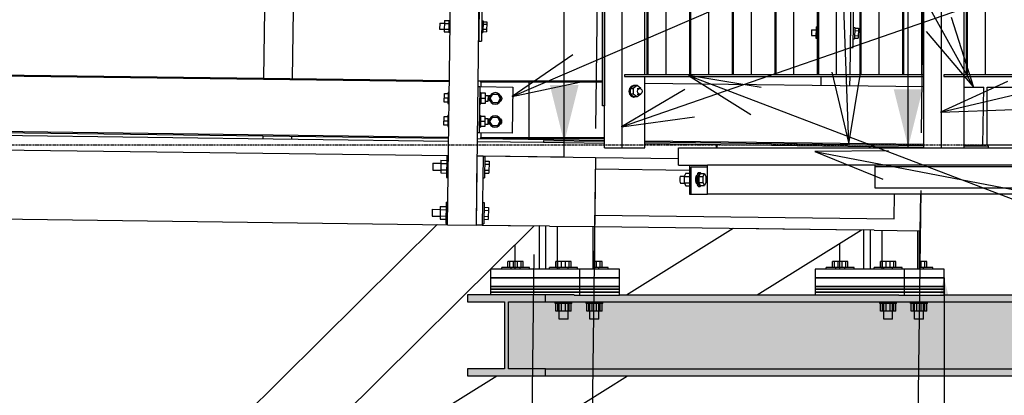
# Model space of a CAD drawing. Header units: millimetres. Extents: x -32861 to 254386, y 0 to 15445.
# Tile 24 of 67: x 127417 to 129125, y 9441 to 10092. Entities that reach past the tile are written whole.
import ezdxf

# ---------------------------------------------------------------- set-up
doc = ezdxf.new("R2010")
doc.units = ezdxf.units.MM
doc.linetypes.add('DXK_LINE_DOT3', pattern=[5.9187, 2.979, -0.9799, 0.9799, -0.9799])
doc.styles.add('Arial', font='ARIAL.TTF', dxfattribs={"height": 0.2})
doc.styles.add('Arial Narrow', font='ARIALN.TTF', dxfattribs={"height": 0.2})

# ---------------------------------------------------------------- blocks, each defined once
blk = doc.blocks.new('Part-20006 - 19489')
at = {"color": 7}
for p, q in [((128899, 9727.4), (128880.9, 9727.6)), ((128880.9, 9727.6), (128880.9, 9659.8)), ((128892.5, 9659.8), (128892.5, 9727.5)), ((128912.9, 9659.8), (128912.9, 9727.2))]:
    blk.add_line(p, q, dxfattribs=at)
blk = doc.blocks.new('Bolt-54366 - 19489')
at = {"color": 7}
for p, q in [((128798.4, 10079.5), (128798.2, 10059.9)), ((128798.4, 10079.5), (128800.5, 10079.5)), ((128863.4, 10078.9), (128865.4, 10078.8)), ((128865.4, 10078.8), (128865.2, 10058.8)), ((128865.4, 10077.5), (128871.8, 10077.4)), ((128871.8, 10077.4), (128871.6, 10060.1)), ((128790.4, 10074.1), (128790.3, 10064.8)), ((128790.3, 10064.8), (128798.3, 10064.7)), ((128790.4, 10074.8), (128790.4, 10074.1)), ((128790.4, 10074.8), (128798.4, 10074.7)), ((128798.2, 10059.9), (128800.5, 10059.8)), ((128798.3, 10064.8), (128800.5, 10064.7)), ((128798.4, 10074.6), (128800.5, 10074.6)), ((128863.2, 10058.9), (128865.2, 10058.8)), ((128865.2, 10060.2), (128871.6, 10060.1)), ((128865.3, 10064.5), (128871.7, 10064.4)), ((128865.4, 10073.2), (128871.8, 10073.1))]:
    blk.add_line(p, q, dxfattribs=at)
blk = doc.blocks.new('Part-19704 - 19489')
at = {"color": 7}
for p, q in [((128892.1, 9870), (128892.1, 9872.5)), ((128958.1, 9870), (128958.1, 9871.6))]:
    blk.add_line(p, q, dxfattribs=at)
blk = doc.blocks.new('Part-19664 - 19489')
at = {"color": 7}
for p, q in [((127303.6, 9867.7), (127304, 9892.7)), ((127304, 9892.7), (128161, 9881.8)), ((128211, 9881.1), (128325.5, 9879.7)), ((128361.2, 9854.2), (128361.5, 9879.2)), ((128625.6, 9870), (128625.7, 9875.9)), ((127303.6, 9867.7), (128160.7, 9856.8)), ((128220.7, 9856), (128361.2, 9854.2)), ((128415.7, 9853.5), (128559.6, 9851.7))]:
    blk.add_line(p, q, dxfattribs=at)
blk = doc.blocks.new('Part-20826 - 19489')
at = {"color": 7}
for p, q in [((128457.3, 9629.8), (128233.8, 9629.8)), ((128233.8, 9629.8), (128233.8, 9624.8)), ((128233.8, 9624.8), (128457.3, 9624.8)), ((128388.6, 9624.8), (128388.6, 9629.8)), ((128457.3, 9624.8), (128457.3, 9629.8))]:
    blk.add_line(p, q, dxfattribs=at)
blk = doc.blocks.new('Part-20633 - 19489')
at = {"color": 7}
for p, q in [((129020.3, 9659.8), (128796.9, 9659.8)), ((128796.9, 9659.8), (128796.9, 9644.8)), ((128951.6, 9644.8), (128951.6, 9659.8)), ((129020.3, 9644.8), (129020.3, 9659.8)), ((128796.9, 9644.8), (129020.3, 9644.8))]:
    blk.add_line(p, q, dxfattribs=at)
blk = doc.blocks.new('Part-19693 - 19489')
at = {"color": 7}
for p, q in [((127303.6, 9867.7), (127303.9, 9892.7)), ((128626.9, 9870), (128627, 9875.8)), ((128891, 9870), (128891, 9872.5))]:
    blk.add_line(p, q, dxfattribs=at)
blk = doc.blocks.new('Part-53600 - 19489')
at = {"color": 7}
for p, q in [((128470.6, 10981), (128428.1, 10981)), ((128428.1, 9943), (128428.1, 10981)), ((128431.2, 10981), (128431.2, 9943)), ((128470.6, 10975), (128470.6, 10981)), ((128431.2, 9943), (128428.1, 9943))]:
    blk.add_line(p, q, dxfattribs=at)
blk = doc.blocks.new('Part-54365 - 19489')
at = {"color": 7}
for p, q in [((128867.7, 10806.5), (128869.2, 10925)), ((128872.7, 10806.5), (128874.2, 10925)), ((128858, 10043.9), (128867.7, 10803.5)), ((128863, 10043.9), (128872.7, 10803.5)), ((128858, 10043.9), (128863, 10043.9))]:
    blk.add_line(p, q, dxfattribs=at)
blk = doc.blocks.new('Part-19843 - 19489')
at = {"color": 7}
for p, q in [((129020.3, 9629.8), (128796.9, 9629.8)), ((128796.9, 9629.8), (128796.9, 9624.8)), ((128796.9, 9624.8), (129020.3, 9624.8)), ((128951.6, 9624.8), (128951.6, 9629.8)), ((129020.3, 9624.8), (129020.3, 9629.8))]:
    blk.add_line(p, q, dxfattribs=at)
blk = doc.blocks.new('Part-19845 - 19489')
at = {"color": 7}
for p, q in [((129020.3, 9619.8), (128796.9, 9619.8)), ((128796.9, 9619.8), (128796.9, 9615)), ((128942, 9614.8), (129020.3, 9614.8)), ((128951.6, 9614.8), (128951.6, 9619.8)), ((129020.3, 9614.8), (129020.3, 9619.8))]:
    blk.add_line(p, q, dxfattribs=at)
blk = doc.blocks.new('Part-53540 - 19489')
at = {"color": 7}
for p, q in [((128580.7, 10803.5), (128578.8, 10803.5)), ((128578.8, 10803.5), (128578.8, 9996.5)), ((128580.7, 10803.5), (128580.7, 9996.5)), ((128612.2, 9996.5), (128612.2, 10803.5)), ((128580.7, 9996.5), (128578.8, 9996.5))]:
    blk.add_line(p, q, dxfattribs=at)
blk = doc.blocks.new('Part-19896 - 19489')
at = {"color": 7}
for p, q in [((129020.3, 9644.8), (128796.9, 9644.8)), ((128796.9, 9644.8), (128796.9, 9629.8)), ((128951.6, 9629.8), (128951.6, 9644.8)), ((129020.3, 9629.8), (129020.3, 9644.8)), ((128796.9, 9629.8), (129020.3, 9629.8))]:
    blk.add_line(p, q, dxfattribs=at)
blk = doc.blocks.new('Part-19898 - 19489')
at = {"color": 7}
for p, q in [((129020.3, 9624.8), (128796.9, 9624.8)), ((128796.9, 9624.8), (128796.9, 9619.8)), ((128796.9, 9619.8), (129020.3, 9619.8)), ((128951.6, 9619.8), (128951.6, 9624.8)), ((129020.3, 9619.8), (129020.3, 9624.8))]:
    blk.add_line(p, q, dxfattribs=at)
blk = doc.blocks.new('Part-53541 - 19489')
at = {"color": 7}
for p, q in [((128654.6, 10803.5), (128652.7, 10803.5)), ((128652.7, 10803.5), (128652.7, 9996.5)), ((128654.6, 10803.5), (128654.6, 9996.5)), ((128686.1, 9996.5), (128686.1, 10803.5)), ((128654.6, 9996.5), (128652.7, 9996.5))]:
    blk.add_line(p, q, dxfattribs=at)
blk = doc.blocks.new('Bolt-53071 - 19489')
at = {"color": 7}
for p, q in [((128157.7, 9855.8), (128157.2, 9818.8)), ((128157.7, 9855.8), (128160.7, 9855.8)), ((128220.7, 9855), (128223.7, 9855)), ((128223.7, 9855), (128223.2, 9818)), ((128133.5, 9842.8), (128133.4, 9831.6)), ((128133.6, 9843.6), (128133.5, 9842.8)), ((128133.6, 9843.6), (128147.6, 9843.4)), ((128147.6, 9848.4), (128147.3, 9826.5)), ((128147.5, 9842.9), (128157.5, 9842.8)), ((128147.6, 9848.4), (128157.6, 9848.3)), ((128223.5, 9841.7), (128231, 9841.6)), ((128223.6, 9846.9), (128231.1, 9846.8)), ((128231.1, 9846.8), (128230.8, 9826)), ((128133.4, 9831.6), (128147.4, 9831.4)), ((128147.3, 9826.5), (128157.3, 9826.3)), ((128147.4, 9831.9), (128157.4, 9831.8)), ((128223.3, 9826.1), (128230.8, 9826)), ((128223.4, 9831.3), (128230.9, 9831.2)), ((128157.2, 9818.8), (128160.2, 9818.8)), ((128220.2, 9818), (128223.2, 9818)), ((128156.7, 9775.8), (128156.2, 9738.8)), ((128156.7, 9775.8), (128159.7, 9775.8)), ((128219.7, 9775), (128222.7, 9775)), ((128222.7, 9775), (128222.2, 9738)), ((128132.5, 9762.8), (128132.4, 9751.6)), ((128132.4, 9751.6), (128146.4, 9751.4)), ((128132.5, 9763.6), (128132.5, 9762.8)), ((128132.5, 9763.6), (128146.5, 9763.4)), ((128146.6, 9768.4), (128146.3, 9746.5)), ((128146.4, 9752), (128156.4, 9751.8)), ((128146.5, 9762.9), (128156.5, 9762.8)), ((128146.6, 9768.4), (128156.6, 9768.3)), ((128222.5, 9761.7), (128230, 9761.6)), ((128222.6, 9766.9), (128230.1, 9766.8)), ((128230.1, 9766.8), (128229.8, 9746)), ((128146.3, 9746.5), (128156.3, 9746.3)), ((128156.2, 9738.8), (128159.2, 9738.8)), ((128219.2, 9738), (128222.2, 9738)), ((128222.3, 9746.1), (128229.8, 9746)), ((128222.4, 9751.3), (128229.9, 9751.2))]:
    blk.add_line(p, q, dxfattribs=at)
blk = doc.blocks.new('Part-20003 - 19489')
at = {"color": 7}
for p, q in [((128974.8, 9659.8), (128974.8, 9726.4)), ((128977.8, 9659.8), (128977.8, 9726.4)), ((128839.4, 9659.8), (128839.4, 9704.2))]:
    blk.add_line(p, q, dxfattribs=at)
blk = doc.blocks.new('Part-20765 - 19489')
at = {"color": 7}
for p, q in [((128469.3, 9615), (128654.6, 9730.5)), ((128654.6, 9730.5), (128877, 9727.7)), ((128696.2, 9615), (128877, 9727.7)), ((127325, 8760.4), (128471.5, 9475)), ((127710.8, 9142.3), (128244.6, 9475))]:
    blk.add_line(p, q, dxfattribs=at)
blk = doc.blocks.new('Part-53532 - 19489')
blk.add_hatch(color=6).paths.add_polyline_path([(129534.5, 9996.5), (129483.7, 9996.5), (129483.7, 9993.5), (129534.5, 9993.5)])
at = {"color": 7}
for p, q in [((129483.7, 9996.5), (129020.2, 9996.5)), ((129020.2, 9996.5), (129020.2, 9993.5)), ((129020.2, 9993.5), (129483.7, 9993.5)), ((129534.5, 9996.5), (129483.7, 9996.5)), ((129483.7, 9996.5), (129483.7, 9993.5)), ((129483.7, 9993.5), (129534.5, 9993.5)), ((129534.5, 9993.5), (129534.5, 9996.5))]:
    blk.add_line(p, q, dxfattribs=at)
blk = doc.blocks.new('Part-20105 - 19489')
at = {"color": 7}
for p, q in [((128411.7, 9659.8), (128411.7, 9733.6)), ((128414.2, 9733.5), (128414.8, 9733.5)), ((128414.8, 9659.8), (128414.8, 9733.5)), ((128276.3, 9659.8), (128276.3, 9702))]:
    blk.add_line(p, q, dxfattribs=at)
blk = doc.blocks.new('Part-20108 - 19489')
at = {"color": 7}
for p, q in [((128336, 9734.5), (128317.9, 9734.8)), ((128317.9, 9734.8), (128317.9, 9659.8)), ((128329.5, 9659.8), (128329.5, 9734.6)), ((128349.8, 9659.8), (128349.8, 9734.4))]:
    blk.add_line(p, q, dxfattribs=at)
blk = doc.blocks.new('Part-20173 - 19489')
at = {"color": 7}
for p, q in [((128457.3, 9659.8), (128233.8, 9659.8)), ((128233.8, 9659.8), (128233.8, 9644.8)), ((128388.6, 9644.8), (128388.6, 9659.8)), ((128457.3, 9644.8), (128457.3, 9659.8)), ((128233.8, 9644.8), (128457.3, 9644.8))]:
    blk.add_line(p, q, dxfattribs=at)
blk = doc.blocks.new('Part-20259 - 19489')
at = {"color": 7}
for p, q in [((127246, 9868.4), (128160.7, 9856.8)), ((128220.7, 9856), (128415.7, 9853.5)), ((128415.7, 9853.5), (128414.2, 9733.5)), ((127244.5, 9748.4), (128159.2, 9736.8)), ((128219.2, 9736), (128317.9, 9734.8)), ((128336, 9734.5), (128414.2, 9733.5))]:
    blk.add_line(p, q, dxfattribs=at)
blk = doc.blocks.new('Part-20391 - 19489')
at = {"color": 7}
for p, q in [((127263.2, 8868.1), (128141.1, 9737)), ((127311.9, 8747.5), (128309.5, 9734.9)), ((128141.1, 9737), (128159.2, 9736.8)), ((128219.2, 9736), (128309.5, 9734.9)), ((127311.9, 8747.5), (127263.2, 8868.1))]:
    blk.add_line(p, q, dxfattribs=at)
blk = doc.blocks.new('Part-54426 - 19489')
at = {"color": 7}
for p, q in [((128979, 9726.4), (128979.8, 9790)), ((128414.8, 9733.5), (128880.9, 9727.6)), ((128899, 9727.4), (128979, 9726.4))]:
    blk.add_line(p, q, dxfattribs=at)
blk = doc.blocks.new('Part-53616 - 19489')
at = {"color": 7}
for p, q in [((128291.6, 9986), (128428.1, 9986)), ((128291.6, 9984), (128291.6, 9986)), ((128428.1, 9984), (128291.6, 9984)), ((128300.6, 9888), (128300.6, 9984)), ((128291.6, 9888), (128431.2, 9888)), ((128291.6, 9886), (128291.6, 9888)), ((128431.2, 9886), (128291.6, 9886))]:
    blk.add_line(p, q, dxfattribs=at)
blk = doc.blocks.new('Bolt-54425 - 19489')
at = {"color": 7}
for p, q in [((128153.5, 9949.4), (128153.7, 9964.4)), ((128153.6, 9956.9), (128160, 9956.8)), ((128153.7, 9964.4), (128160.1, 9964.3)), ((128160.1, 9966.8), (128159.9, 9946.8)), ((128160.1, 9966.8), (128162.1, 9966.8)), ((128215.1, 9966.1), (128217.1, 9966.1)), ((128217.1, 9966.1), (128216.9, 9946.1)), ((128225.1, 9964.5), (128217.1, 9964.6)), ((128224.9, 9947.5), (128225.1, 9964.5)), ((128225.1, 9961), (128230.1, 9960.9)), ((128229.9, 9951.6), (128230.1, 9960.9)), ((128159.9, 9949.3), (128153.5, 9949.4)), ((128159.9, 9946.8), (128161.9, 9946.8)), ((128214.9, 9946.1), (128216.9, 9946.1)), ((128216.9, 9947.6), (128224.9, 9947.5)), ((128217, 9956.1), (128225, 9956)), ((128224.9, 9951), (128229.9, 9950.9)), ((128229.9, 9950.9), (128229.9, 9951.6)), ((128153, 9909.4), (128153.2, 9924.4)), ((128153.2, 9924.4), (128159.6, 9924.3)), ((128159.6, 9926.8), (128159.4, 9906.8)), ((128159.6, 9926.8), (128161.6, 9926.8)), ((128214.6, 9926.1), (128216.6, 9926.1)), ((128216.6, 9926.1), (128216.4, 9906.1)), ((128224.6, 9924.5), (128216.6, 9924.6)), ((128224.4, 9907.5), (128224.6, 9924.5)), ((128159.4, 9909.3), (128153, 9909.4)), ((128153.1, 9916.9), (128159.5, 9916.8)), ((128159.4, 9906.8), (128161.4, 9906.8)), ((128214.4, 9906.1), (128216.4, 9906.1)), ((128216.4, 9907.6), (128224.4, 9907.5)), ((128216.5, 9916.1), (128224.5, 9916)), ((128224.4, 9911), (128229.4, 9910.9)), ((128224.5, 9921), (128229.5, 9920.9)), ((128229.4, 9911.6), (128229.5, 9920.9)), ((128229.4, 9910.9), (128229.4, 9911.6))]:
    blk.add_line(p, q, dxfattribs=at)
blk = doc.blocks.new('Part-20780 - 19489')
blk.add_hatch(color=96).paths.add_polyline_path([(129307.8, 9475), (129307.8, 9487), (129243.5, 9487), (129243.5, 9603), (129307.8, 9603), (129307.8, 9615), (129020.3, 9615), (129020.3, 9614.8), (128942, 9614.8), (128942, 9615), (128457.3, 9615), (128457.3, 9614.8), (128378.9, 9614.8), (128378.9, 9615), (128193.9, 9615), (128193.9, 9603), (128258.2, 9603), (128258.2, 9487), (128193.9, 9487), (128193.9, 9475)])
at = {"color": 96}
for p, q in [((128378.9, 9615), (128193.9, 9615)), ((128193.9, 9615), (128193.9, 9603)), ((128329.3, 9603), (128329.3, 9615)), ((128457.3, 9615), (128942, 9615)), ((129020.3, 9615), (129307.8, 9615)), ((129307.8, 9603), (129307.8, 9615)), ((128193.9, 9603), (128258.2, 9603)), ((128258.2, 9603), (128258.2, 9487)), ((128265, 9487), (128265, 9603)), ((128265, 9603), (128329.3, 9603)), ((128329.3, 9603), (129307.8, 9603)), ((129243.5, 9487), (129243.5, 9603)), ((128258.2, 9487), (128193.9, 9487)), ((128193.9, 9487), (128193.9, 9475)), ((128329.3, 9487), (128265, 9487)), ((128329.3, 9475), (128329.3, 9487)), ((128329.3, 9487), (129307.8, 9487)), ((129307.8, 9487), (129307.8, 9475)), ((128193.9, 9475), (128329.3, 9475)), ((128329.3, 9475), (129307.8, 9475))]:
    blk.add_line(p, q, dxfattribs=at)
blk = doc.blocks.new('Part-53527 - 19489')
at = {"color": 7}
for p, q in [((128985.2, 9870), (128985.2, 10925)), ((128985.2, 10925), (129016, 10925)), ((129016, 9870), (129016, 10925)), ((129055.4, 10806.5), (129055.4, 10925)), ((129055.4, 9996.5), (129055.4, 10803.5)), ((129055.4, 9870), (129055.4, 9993.5)), ((128985.2, 9870), (129055.4, 9870))]:
    blk.add_line(p, q, dxfattribs=at)
blk = doc.blocks.new('Part-20541 - 19489')
at = {"color": 7}
for p, q in [((128415.4, 9833.5), (128578.8, 9831.5)), ((128934.1, 9746.9), (128934.6, 9790)), ((128414.4, 9753.5), (128934.1, 9746.9))]:
    blk.add_line(p, q, dxfattribs=at)
blk = doc.blocks.new('Part-53671 - 19489')
at = {"color": 7}
for p, q in [((129094.9, 9975), (129815.8, 9975)), ((129094.9, 9875), (129094.9, 9975)), ((129928.1, 9975), (130493.1, 9975)), ((130605.4, 9975), (130744.2, 9975)), ((129094.9, 9875), (129778.8, 9875)), ((129965, 9875), (130456.2, 9875)), ((130642.4, 9875), (130744.2, 9875))]:
    blk.add_line(p, q, dxfattribs=at)
blk = doc.blocks.new('Part-20822 - 19489')
at = {"color": 7}
for p, q in [((128457.3, 9644.8), (128233.8, 9644.8)), ((128233.8, 9644.8), (128233.8, 9629.8)), ((128388.6, 9629.8), (128388.6, 9644.8)), ((128457.3, 9629.8), (128457.3, 9644.8)), ((128233.8, 9629.8), (128457.3, 9629.8))]:
    blk.add_line(p, q, dxfattribs=at)
blk = doc.blocks.new('Part-20824 - 19489')
at = {"color": 7}
for p, q in [((128457.3, 9619.8), (128233.8, 9619.8)), ((128233.8, 9619.8), (128233.8, 9615)), ((128378.9, 9614.8), (128457.3, 9614.8)), ((128388.6, 9614.8), (128388.6, 9619.8)), ((128457.3, 9614.8), (128457.3, 9619.8))]:
    blk.add_line(p, q, dxfattribs=at)
blk = doc.blocks.new('Part-20825 - 19489')
at = {"color": 7}
for p, q in [((128457.3, 9624.8), (128233.8, 9624.8)), ((128233.8, 9624.8), (128233.8, 9619.8)), ((128233.8, 9619.8), (128457.3, 9619.8)), ((128388.6, 9619.8), (128388.6, 9624.8)), ((128457.3, 9619.8), (128457.3, 9624.8))]:
    blk.add_line(p, q, dxfattribs=at)
blk = doc.blocks.new('GridLine-21668 - 19489')
at = {"color": 6, "linetype": 'DXK_LINE_DOT3'}
blk.add_line((107475.6, 9875), (131044, 9875), dxfattribs=at)
blk = doc.blocks.new('Part-53056 - 19489')
at = {"color": 7}
for p, q in [((128159.2, 9736.8), (128174.4, 10931.7)), ((128174.4, 10931.7), (128224.4, 10931)), ((128209.2, 9736.1), (128224.4, 10931)), ((128159.2, 9736.8), (128209.2, 9736.1))]:
    blk.add_line(p, q, dxfattribs=at)
blk = doc.blocks.new('Part-53070 - 19489')
at = {"color": 7}
for p, q in [((128209.2, 9736.1), (128210.7, 9856.1)), ((128210.7, 9856.1), (128220.7, 9856)), ((128220.7, 9856), (128219.2, 9736)), ((128219.2, 9736), (128209.2, 9736.1))]:
    blk.add_line(p, q, dxfattribs=at)
blk = doc.blocks.new('Part-53142 - 19489')
at = {"color": 7}
for p, q in [((128817.7, 10806.5), (128819.2, 10923.5)), ((128819.2, 10923.5), (128869.2, 10922.8)), ((128867.7, 10806.5), (128869.2, 10922.8)), ((128857.4, 9996.5), (128867.7, 10803.5)), ((128807.2, 9978.5), (128807.4, 9993.5)), ((128857.2, 9977.8), (128857.4, 9993.5)), ((128805.9, 9876.6), (128805.9, 9878.5)), ((128855.9, 9875.9), (128855.9, 9877.8))]:
    blk.add_line(p, q, dxfattribs=at)
blk = doc.blocks.new('Part-53143 - 19489')
at = {"color": 7}
for p, q in [((127851.1, 10817.3), (127852.6, 10935.8)), ((127901, 10816.6), (127902.6, 10935.1)), ((127842.1, 10112.3), (127851, 10814.3)), ((127892.1, 10111.7), (127901, 10813.6)), ((127840.5, 9990.8), (127842.1, 10109.3)), ((127890.5, 9990.2), (127892, 10108.7)), ((127839.2, 9885.9), (127839.3, 9890.8)), ((127889.2, 9885.2), (127889.3, 9890.1))]:
    blk.add_line(p, q, dxfattribs=at)
blk = doc.blocks.new('Part-53545 - 19489')
at = {"color": 7}
for p, q in [((128950.1, 10803.5), (128948.3, 10803.5)), ((128948.3, 10803.5), (128948.3, 9996.5)), ((128950.1, 10803.5), (128950.1, 9996.5)), ((128981.6, 9996.5), (128981.6, 10803.5)), ((128950.1, 9996.5), (128948.3, 9996.5))]:
    blk.add_line(p, q, dxfattribs=at)
blk = doc.blocks.new('Part-53526 - 19489')
at = {"color": 7}
for p, q in [((128431.2, 9870), (128431.2, 10975)), ((128431.2, 10975), (128462, 10925)), ((128462, 9870), (128462, 10925)), ((128501.4, 10806.5), (128501.4, 10925)), ((128501.4, 9996.5), (128501.4, 10803.5)), ((128501.4, 9870), (128501.4, 9993.5)), ((128431.2, 9870), (128501.4, 9870))]:
    blk.add_line(p, q, dxfattribs=at)
blk = doc.blocks.new('Part-53274 - 19489')
at = {"color": 7}
for p, q in [((128212.4, 9986), (128216.9, 9986)), ((128501.4, 9982.4), (128985.2, 9976.2)), ((129055.4, 9975.3), (129089.1, 9974.9)), ((129087.9, 9874.9), (129089.1, 9974.9)), ((127236.4, 9898.5), (128161.1, 9886.7)), ((128211.1, 9886.1), (128431.2, 9883.2)), ((128501.4, 9882.4), (128985.2, 9876.2)), ((129055.4, 9875.3), (129087.9, 9874.9))]:
    blk.add_line(p, q, dxfattribs=at)
blk = doc.blocks.new('Part-53523 - 19489')
at = {"color": 7}
for p, q in [((128559.6, 9870), (128985.2, 9870)), ((128559.6, 9840), (128559.6, 9870)), ((129055.4, 9870), (129741.7, 9870)), ((129741.7, 9840), (129741.7, 9870)), ((128559.6, 9840), (128609.8, 9840))]:
    blk.add_line(p, q, dxfattribs=at)
blk = doc.blocks.new('Part-53525 - 19489')
at = {"color": 7}
for p, q in [((128325.5, 9882.7), (128431.2, 9881.3)), ((128325.5, 9882.7), (128325.5, 9879.7)), ((128325.5, 9879.7), (128431.2, 9878.3)), ((128501.4, 9880.4), (128985.2, 9874.3)), ((128501.4, 9877.4), (128985.2, 9871.3)), ((129055.4, 9873.4), (129097.6, 9872.9)), ((129097.6, 9870), (129097.6, 9872.9)), ((129055.4, 9870.4), (129088.7, 9870))]:
    blk.add_line(p, q, dxfattribs=at)
blk = doc.blocks.new('Part-53531 - 19489')
at = {"color": 7}
for p, q in [((128985.2, 9996.5), (128466.2, 9996.5)), ((128466.2, 9996.5), (128466.2, 9993.5)), ((128466.2, 9993.5), (128985.2, 9993.5))]:
    blk.add_line(p, q, dxfattribs=at)
blk = doc.blocks.new('Part-53539 - 19489')
at = {"color": 7}
for p, q in [((128506.8, 10803.5), (128504.9, 10803.5)), ((128504.9, 10803.5), (128504.9, 9996.5)), ((128506.8, 10803.5), (128506.8, 9996.5)), ((128538.3, 9996.5), (128538.3, 10803.5)), ((128506.8, 9996.5), (128504.9, 9996.5))]:
    blk.add_line(p, q, dxfattribs=at)
blk = doc.blocks.new('Part-53542 - 19489')
at = {"color": 7}
for p, q in [((128728.4, 10803.5), (128726.6, 10803.5)), ((128726.6, 10803.5), (128726.6, 9996.5)), ((128728.4, 10803.5), (128728.4, 9996.5)), ((128760, 9996.5), (128760, 10803.5)), ((128728.4, 9996.5), (128726.6, 9996.5))]:
    blk.add_line(p, q, dxfattribs=at)
blk = doc.blocks.new('Part-53543 - 19489')
at = {"color": 7}
for p, q in [((128802.3, 10803.5), (128800.5, 10803.5)), ((128800.5, 10803.5), (128800.5, 9996.5)), ((128802.3, 10803.5), (128802.3, 9996.5)), ((128833.9, 9996.5), (128833.9, 10803.5)), ((128802.3, 9996.5), (128800.5, 9996.5))]:
    blk.add_line(p, q, dxfattribs=at)
blk = doc.blocks.new('Part-53544 - 19489')
at = {"color": 7}
for p, q in [((128876.2, 10803.5), (128874.4, 10803.5)), ((128874.4, 10803.5), (128874.4, 9996.5)), ((128876.2, 10803.5), (128876.2, 9996.5)), ((128907.7, 9996.5), (128907.7, 10803.5)), ((128876.2, 9996.5), (128874.4, 9996.5))]:
    blk.add_line(p, q, dxfattribs=at)
blk = doc.blocks.new('Part-53546 - 19489')
at = {"color": 7}
for p, q in [((129060.7, 10803.5), (129058.9, 10803.5)), ((129058.9, 10803.5), (129058.9, 9996.5)), ((129060.7, 10803.5), (129060.7, 9996.5)), ((129092.3, 9996.5), (129092.3, 10803.5)), ((129060.7, 9996.5), (129058.9, 9996.5))]:
    blk.add_line(p, q, dxfattribs=at)
blk = doc.blocks.new('Bolt-53601 - 19489')
at = {"color": 7}
for p, q in [((128477.7, 9976.6), (128474.9, 9973)), ((128476.1, 9973), (128479, 9976.6)), ((128482.9, 9977.8), (128476.2, 9972.9)), ((128481.7, 9978), (128477.7, 9976.6)), ((128479, 9976.6), (128482.9, 9978)), ((128487.8, 9977.8), (128481.1, 9972.9)), ((128481.7, 9978), (128482.9, 9978)), ((128482.9, 9978), (128483.5, 9977.8)), ((128487.8, 9977.8), (128482.9, 9977.8)), ((128494.5, 9972.9), (128487.8, 9977.8)), ((128474.9, 9973), (128473.8, 9968)), ((128473.8, 9968), (128474.9, 9963)), ((128474.9, 9963), (128477.7, 9959.3)), ((128475, 9968), (128476.1, 9973)), ((128476.1, 9963), (128475, 9968)), ((128479, 9959.3), (128476.1, 9963)), ((128476.2, 9972.9), (128481.1, 9972.9)), ((128476.2, 9972.9), (128476.2, 9963.1)), ((128481.1, 9963.1), (128476.2, 9963.1)), ((128476.2, 9963.1), (128482.9, 9958.2)), ((128477.7, 9959.3), (128481.7, 9958)), ((128482.9, 9958), (128479, 9959.3)), ((128481.1, 9972.9), (128481.1, 9963.1)), ((128487.8, 9958.2), (128481.1, 9963.1)), ((128481.7, 9958), (128482.9, 9958)), ((128483.5, 9958.2), (128482.9, 9958)), ((128487.8, 9958.2), (128482.9, 9958.2)), ((128487.8, 9973), (128492.8, 9973)), ((128494.5, 9963.1), (128487.8, 9958.2)), ((128487.8, 9963), (128492.8, 9963)), ((128488.8, 9968), (128489.4, 9970.5)), ((128489.4, 9965.5), (128488.8, 9968)), ((128489.4, 9970.5), (128490.8, 9972.3)), ((128490.8, 9963.7), (128489.4, 9965.5)), ((128490.8, 9972.3), (128492.8, 9973)), ((128492.8, 9963), (128490.8, 9963.7)), ((128492.8, 9973), (128494.7, 9972.3)), ((128494.7, 9963.7), (128492.8, 9963)), ((128494.5, 9972.4), (128494.5, 9972.9)), ((128494.5, 9963.1), (128494.5, 9963.6)), ((128494.7, 9972.3), (128496.2, 9970.5)), ((128496.2, 9965.5), (128494.7, 9963.7)), ((128496.2, 9970.5), (128496.7, 9968)), ((128496.7, 9968), (128496.2, 9965.5))]:
    blk.add_line(p, q, dxfattribs=at)
blk = doc.blocks.new('Part-53603 - 19489')
at = {"color": 7}
for p, q in [((128225, 10981), (128213.3, 10055.1)), ((128230, 10981), (128218.2, 10055.1)), ((128225, 10981), (128230, 10981)), ((128213.3, 10055.1), (128218.2, 10055.1))]:
    blk.add_line(p, q, dxfattribs=at)
blk = doc.blocks.new('Bolt-53604 - 19489')
at = {"color": 7}
for p, q in [((128145.6, 10085.3), (128145.5, 10076)), ((128145.5, 10076), (128153.5, 10075.9)), ((128145.6, 10086), (128145.6, 10085.3)), ((128145.6, 10086), (128153.6, 10085.9)), ((128153.7, 10090.7), (128153.4, 10071.1)), ((128153.5, 10076), (128161.5, 10075.9)), ((128153.6, 10085.8), (128161.6, 10085.7)), ((128153.7, 10090.7), (128161.7, 10090.6)), ((128161.7, 10090.8), (128161.4, 10070.8)), ((128161.7, 10090.8), (128163.7, 10090.7)), ((128218.7, 10090.1), (128220.7, 10090)), ((128220.7, 10090), (128220.4, 10070)), ((128220.6, 10084.4), (128227, 10084.3)), ((128220.7, 10088.7), (128227.1, 10088.6)), ((128227.1, 10088.6), (128226.9, 10071.3)), ((128153.4, 10071.1), (128161.4, 10071)), ((128161.4, 10070.8), (128163.4, 10070.8)), ((128218.4, 10070.1), (128220.4, 10070)), ((128220.5, 10075.7), (128226.9, 10075.6)), ((128220.5, 10071.4), (128226.9, 10071.3))]:
    blk.add_line(p, q, dxfattribs=at)
blk = doc.blocks.new('Part-54423 - 19489')
at = {"color": 7}
for p, q in [((128212.2, 9976.1), (128215.2, 9976.1)), ((128215.2, 9976.1), (128214.2, 9896.1)), ((128215.2, 9976.1), (128272.2, 9975.4)), ((128272.2, 9975.4), (128271.2, 9895.4)), ((128214.2, 9896.1), (128211.2, 9896.1)), ((128271.2, 9895.4), (128214.2, 9896.1))]:
    blk.add_line(p, q, dxfattribs=at)
blk = doc.blocks.new('Part-54384 - 19489')
at = {"color": 7}
for p, q in [((129782.9, 9840), (128900.9, 9840)), ((128900.9, 9837), (128900.9, 9840)), ((129782.9, 9837), (128900.9, 9837)), ((128900.9, 9800), (128900.9, 9837)), ((129785.9, 9837), (129785.9, 9800)), ((129785.9, 9800), (128900.9, 9800)), ((129785.9, 9800), (129785.9, 9800))]:
    blk.add_line(p, q, dxfattribs=at)
blk = doc.blocks.new('Part-54388 - 19489')
at = {"color": 7}
for p, q in [((128578.8, 9840), (128578.8, 9790)), ((128581.7, 9790), (128581.7, 9837)), ((128581.7, 9837), (128609.8, 9837)), ((128578.8, 9790), (128609.8, 9790))]:
    blk.add_line(p, q, dxfattribs=at)
blk = doc.blocks.new('Part-54104 - 19489')
at = {"color": 7}
for p, q in [((127237.6, 9996.5), (128162.4, 9984.8)), ((127237.7, 9998.5), (128162.4, 9986.8)), ((127236.4, 9900.5), (128161.1, 9888.8)), ((127236.4, 9898.5), (128161.1, 9886.8))]:
    blk.add_line(p, q, dxfattribs=at)
blk = doc.blocks.new('Part-54357 - 19489')
at = {"color": 7}
blk.add_line((129094.9, 9875), (129094.9, 9975), dxfattribs=at)
blk = doc.blocks.new('Part-54390 - 19489')
at = {"color": 7}
for p, q in [((128900.9, 9840), (128609.8, 9840)), ((128609.8, 9790), (128609.8, 9840)), ((129689.8, 9790), (128609.8, 9790)), ((129689.8, 9800), (129689.8, 9790)), ((129689.8, 9790), (129689.8, 9790))]:
    blk.add_line(p, q, dxfattribs=at)
blk = doc.blocks.new('Bolt-54392 - 19489')
at = {"color": 7}
for p, q in [((128562.7, 9820.2), (128562.2, 9818)), ((128563.5, 9821), (128562.7, 9820.2)), ((128563.5, 9821), (128570, 9821)), ((128572.2, 9825.9), (128569.8, 9820.5)), ((128569.8, 9820.5), (128569.8, 9809.5)), ((128569.8, 9820.5), (128578.8, 9820.5)), ((128572.2, 9825.9), (128578.8, 9825.9)), ((128590.1, 9817.8), (128590.5, 9820.3)), ((128590.5, 9820.3), (128591.2, 9821.9)), ((128591.2, 9821.9), (128591.9, 9822.5)), ((128591.8, 9821), (128591.4, 9815)), ((128592.9, 9825.4), (128591.8, 9821)), ((128591.9, 9822.5), (128592.2, 9822.5)), ((128594.4, 9827), (128592.9, 9825.4)), ((128594.3, 9815), (128594.7, 9821)), ((128594.4, 9827), (128597.3, 9827)), ((128594.7, 9821), (128595.8, 9825.4)), ((128597.3, 9825.4), (128595, 9820.2)), ((128595, 9820.2), (128595, 9809.8)), ((128595, 9820.2), (128602.3, 9820.2)), ((128595.8, 9825.4), (128597.3, 9827)), ((128598.9, 9825.4), (128597.3, 9827)), ((128597.3, 9825.4), (128604.6, 9825.4)), ((128602.3, 9820.2), (128604.6, 9825.4)), ((128602.3, 9809.8), (128602.3, 9820.2)), ((128604.6, 9825.4), (128606.9, 9820.2)), ((128606.9, 9820.2), (128606.9, 9809.8)), ((128562.2, 9818), (128562, 9815)), ((128562, 9815), (128562.2, 9812)), ((128562.2, 9812), (128562.7, 9809.8)), ((128562.7, 9809.8), (128563.5, 9809)), ((128563.5, 9809), (128570, 9809)), ((128569.8, 9809.5), (128572.2, 9804)), ((128569.8, 9809.5), (128578.8, 9809.5)), ((128572.2, 9804), (128578.8, 9804)), ((128590, 9815), (128590.1, 9817.8)), ((128590.1, 9812.1), (128590, 9815)), ((128590.5, 9809.7), (128590.1, 9812.1)), ((128591.2, 9808), (128590.5, 9809.7)), ((128591.9, 9807.5), (128591.2, 9808)), ((128591.4, 9815), (128591.8, 9809)), ((128591.8, 9809), (128592.9, 9804.6)), ((128592.2, 9807.5), (128591.9, 9807.5)), ((128592.9, 9804.6), (128594.4, 9803)), ((128594.7, 9809), (128594.3, 9815)), ((128594.4, 9803), (128597.3, 9803)), ((128595.8, 9804.6), (128594.7, 9809)), ((128595, 9809.8), (128597.3, 9804.6)), ((128595, 9809.8), (128602.3, 9809.8)), ((128597.3, 9803), (128595.8, 9804.6)), ((128598.9, 9804.6), (128597.3, 9803)), ((128597.3, 9804.6), (128604.6, 9804.6)), ((128604.6, 9804.6), (128602.3, 9809.8)), ((128606.9, 9809.8), (128604.6, 9804.6))]:
    blk.add_line(p, q, dxfattribs=at)
blk = doc.blocks.new('Part-54412 - 19489')
at = {"color": 7}
for p, q in [((128216.9, 9986), (128291.6, 9986)), ((128216.9, 9984), (128216.9, 9986)), ((128291.6, 9984), (128216.9, 9984)), ((128217.6, 9976.1), (128217.6, 9984)), ((128291.6, 9984), (128291.6, 9986)), ((128300.6, 9888), (128300.6, 9984)), ((128216.9, 9888), (128291.6, 9888)), ((128216.9, 9886), (128216.9, 9888)), ((128217.6, 9888), (128217.6, 9896)), ((128291.6, 9886), (128291.6, 9888)), ((128291.6, 9886), (128216.9, 9886))]:
    blk.add_line(p, q, dxfattribs=at)
blk = doc.blocks.new('Bolt-54424 - 19489')
at = {"color": 7}
for p, q in [((128230.5, 9955.9), (128231, 9958.4)), ((128231, 9958.4), (128232.5, 9960.5)), ((128232.5, 9960.5), (128234.1, 9961.5)), ((128233.3, 9955.9), (128237.8, 9963.3)), ((128237.8, 9963.3), (128246.4, 9963.2)), ((128246.4, 9963.2), (128250.6, 9955.6)), ((128250.1, 9961.3), (128251.6, 9960.2)), ((128251.6, 9960.2), (128253, 9958.1)), ((128253, 9958.1), (128253.5, 9955.6)), ((128231, 9953.4), (128230.5, 9955.9)), ((128232.3, 9951.3), (128231, 9953.4)), ((128233.9, 9950.2), (128232.3, 9951.3)), ((128237.6, 9948.3), (128233.3, 9955.9)), ((128246.2, 9948.2), (128237.6, 9948.3)), ((128250.6, 9955.6), (128246.2, 9948.2)), ((128251.5, 9951), (128249.9, 9950)), ((128253, 9953.1), (128251.5, 9951)), ((128253.5, 9955.6), (128253, 9953.1)), ((128232.8, 9915.9), (128237.2, 9923.3)), ((128237.2, 9923.3), (128245.9, 9923.2)), ((128245.9, 9923.2), (128250.1, 9915.6)), ((128230, 9915.9), (128230.5, 9918.4)), ((128230.4, 9913.4), (128230, 9915.9)), ((128231.8, 9911.3), (128230.4, 9913.4)), ((128230.5, 9918.4), (128231.9, 9920.5)), ((128233.4, 9910.2), (128231.8, 9911.3)), ((128231.9, 9920.5), (128233.6, 9921.5)), ((128237.1, 9908.3), (128232.8, 9915.9)), ((128245.7, 9908.2), (128237.1, 9908.3)), ((128250.1, 9915.6), (128245.7, 9908.2)), ((128251, 9911), (128249.4, 9910)), ((128249.5, 9921.3), (128251.1, 9920.2)), ((128252.5, 9913.1), (128251, 9911)), ((128251.1, 9920.2), (128252.5, 9918.1)), ((128252.5, 9918.1), (128253, 9915.6)), ((128253, 9915.6), (128252.5, 9913.1))]:
    blk.add_line(p, q, dxfattribs=at)
for centre, start, end in [((128242, 9955.7), 359.2716, 179.2716), ((128242, 9955.7), 179.2716, 359.2716), ((128241.5, 9915.7), 359.2716, 179.2716), ((128241.5, 9915.7), 179.2716, 359.2716)]:
    blk.add_arc(centre, 10, start, end, dxfattribs=at)
blk = doc.blocks.new('Bolt-54534 - 19489')
at = {"color": 7}
for p, q in [((128826.9, 9662.8), (128826.9, 9672.8)), ((128853.7, 9672.8), (128826.9, 9672.8)), ((128830.5, 9662.8), (128830.5, 9672.8)), ((128836.8, 9662.8), (128836.8, 9672.8)), ((128843.8, 9662.8), (128843.8, 9672.8)), ((128850.2, 9662.8), (128850.2, 9672.8)), ((128853.7, 9662.8), (128853.7, 9672.8)), ((128910.1, 9662.8), (128910.1, 9672.8)), ((128936.9, 9672.8), (128910.1, 9672.8)), ((128913.6, 9662.8), (128913.6, 9672.8)), ((128920, 9662.8), (128920, 9672.8)), ((128927, 9662.8), (128927, 9672.8)), ((128933.3, 9662.8), (128933.3, 9672.8)), ((128936.9, 9662.8), (128936.9, 9672.8)), ((128990.3, 9672.8), (128977.8, 9672.8)), ((128980.4, 9662.8), (128980.4, 9672.8)), ((128986.8, 9662.8), (128986.8, 9672.8)), ((128990.3, 9662.8), (128990.3, 9672.8)), ((128864.5, 9662.8), (128816.1, 9662.8)), ((128816.1, 9659.8), (128816.1, 9662.8)), ((128832.6, 9659.8), (128832.6, 9662.8)), ((128848.1, 9659.8), (128848.1, 9662.8)), ((128864.5, 9659.8), (128864.5, 9662.8)), ((128947.7, 9662.8), (128899.3, 9662.8)), ((128899.3, 9659.8), (128899.3, 9662.8)), ((128915.8, 9659.8), (128915.8, 9662.8)), ((128931.2, 9659.8), (128931.2, 9662.8)), ((128947.7, 9659.8), (128947.7, 9662.8)), ((129001.1, 9662.8), (128977.8, 9662.8)), ((128984.7, 9659.8), (128984.7, 9662.8)), ((129001.1, 9659.8), (129001.1, 9662.8)), ((128909, 9600), (128909, 9603)), ((128938, 9600), (128909, 9600)), ((128910.1, 9587), (128910.1, 9600)), ((128913.6, 9587), (128913.6, 9600)), ((128915.8, 9572.8), (128915.8, 9603)), ((128920, 9587), (128920, 9600)), ((128927, 9587), (128927, 9600)), ((128931.2, 9572.8), (128931.2, 9603)), ((128933.3, 9587), (128933.3, 9600)), ((128936.9, 9587), (128936.9, 9600)), ((128938, 9600), (128938, 9603)), ((128962.4, 9600), (128962.4, 9603)), ((128991.4, 9600), (128962.4, 9600)), ((128963.6, 9587), (128963.6, 9600)), ((128967.1, 9587), (128967.1, 9600)), ((128969.2, 9572.8), (128969.2, 9603)), ((128973.4, 9587), (128973.4, 9600)), ((128980.4, 9587), (128980.4, 9600)), ((128984.7, 9572.8), (128984.7, 9603)), ((128986.8, 9587), (128986.8, 9600)), ((128990.3, 9587), (128990.3, 9600)), ((128991.4, 9600), (128991.4, 9603)), ((128936.9, 9587), (128910.1, 9587)), ((128990.3, 9587), (128963.6, 9587)), ((128931.2, 9572.8), (128915.8, 9572.8)), ((128984.7, 9572.8), (128969.2, 9572.8))]:
    blk.add_line(p, q, dxfattribs=at)
blk = doc.blocks.new('Bolt-54535 - 19489')
at = {"color": 7}
for p, q in [((128263.9, 9662.8), (128263.9, 9672.8)), ((128290.6, 9672.8), (128263.9, 9672.8)), ((128267.4, 9662.8), (128267.4, 9672.8)), ((128273.7, 9662.8), (128273.7, 9672.8)), ((128280.8, 9662.8), (128280.8, 9672.8)), ((128287.1, 9662.8), (128287.1, 9672.8)), ((128290.6, 9662.8), (128290.6, 9672.8)), ((128347.1, 9662.8), (128347.1, 9672.8)), ((128373.8, 9672.8), (128347.1, 9672.8)), ((128350.6, 9662.8), (128350.6, 9672.8)), ((128356.9, 9662.8), (128356.9, 9672.8)), ((128364, 9662.8), (128364, 9672.8)), ((128370.3, 9662.8), (128370.3, 9672.8)), ((128373.8, 9662.8), (128373.8, 9672.8)), ((128427.2, 9672.8), (128414.8, 9672.8)), ((128417.4, 9662.8), (128417.4, 9672.8)), ((128423.7, 9662.8), (128423.7, 9672.8)), ((128427.2, 9662.8), (128427.2, 9672.8)), ((128301.4, 9662.8), (128253.1, 9662.8)), ((128253.1, 9659.8), (128253.1, 9662.8)), ((128269.5, 9659.8), (128269.5, 9662.8)), ((128285, 9659.8), (128285, 9662.8)), ((128301.4, 9659.8), (128301.4, 9662.8)), ((128384.6, 9662.8), (128336.3, 9662.8)), ((128336.3, 9659.8), (128336.3, 9662.8)), ((128352.7, 9659.8), (128352.7, 9662.8)), ((128368.2, 9659.8), (128368.2, 9662.8)), ((128384.6, 9659.8), (128384.6, 9662.8)), ((128438, 9662.8), (128414.8, 9662.8)), ((128421.6, 9659.8), (128421.6, 9662.8)), ((128438, 9659.8), (128438, 9662.8)), ((128345.9, 9600), (128345.9, 9603)), ((128374.9, 9600), (128345.9, 9600)), ((128347.1, 9587), (128347.1, 9600)), ((128350.6, 9587), (128350.6, 9600)), ((128352.7, 9572.8), (128352.7, 9603)), ((128356.9, 9587), (128356.9, 9600)), ((128364, 9587), (128364, 9600)), ((128368.2, 9572.8), (128368.2, 9603)), ((128370.3, 9587), (128370.3, 9600)), ((128373.8, 9587), (128373.8, 9600)), ((128374.9, 9600), (128374.9, 9603)), ((128399.4, 9600), (128399.4, 9603)), ((128428.4, 9600), (128399.4, 9600)), ((128400.5, 9587), (128400.5, 9600)), ((128404, 9587), (128404, 9600)), ((128406.1, 9572.8), (128406.1, 9603)), ((128410.3, 9587), (128410.3, 9600)), ((128417.4, 9587), (128417.4, 9600)), ((128421.6, 9572.8), (128421.6, 9603)), ((128423.7, 9587), (128423.7, 9600)), ((128427.2, 9587), (128427.2, 9600)), ((128428.4, 9600), (128428.4, 9603)), ((128373.8, 9587), (128347.1, 9587)), ((128427.2, 9587), (128400.5, 9587)), ((128368.2, 9572.8), (128352.7, 9572.8)), ((128421.6, 9572.8), (128406.1, 9572.8))]:
    blk.add_line(p, q, dxfattribs=at)
blk = doc.blocks.new('StraightDimension-21404 - 19489')
at = {"color": 174}
for p, q in [((128415.1, 9803.5), (128389.5, 7789.6)), ((128308.9, 9684.9), (128284.8, 7790.9))]:
    blk.add_line(p, q, dxfattribs=at)
blk = doc.blocks.new('StraightDimension-21403 - 19489')
at = {"color": 174}
for p, q in [((128308.9, 9684.9), (128284.8, 7790.6)), ((127311.3, 8697.5), (127299.9, 7803.1)), ((127331.8, 7952.7), (127271.1, 7893.5)), ((128256, 7881), (128316.7, 7940.2)), ((127301.4, 7923.1), (128286.4, 7910.6))]:
    blk.add_line(p, q, dxfattribs=at)
at = {"color": 30, "style": 'Arial Narrow'}
blk.add_text('985', height=143.16, rotation=359.2723, dxfattribs=at).set_placement((127657.7, 7963.6))
blk = doc.blocks.new('StraightDimension-21405 - 19489')
at = {"color": 174}
for p, q in [((128415.1, 9803.5), (128389.5, 7789.6)), ((128979.9, 9796.3), (128954.3, 7782.4))]:
    blk.add_line(p, q, dxfattribs=at)
blk = doc.blocks.new('StraightDimension-21586 - 19489')
at = {"color": 174}
blk.add_line((128416.3, 9903.5), (128429.1, 10904.1), dxfattribs=at)
blk = doc.blocks.new('StraightDimension-21587 - 19489')
at = {"color": 174}
for p, q in [((128416.3, 9903.5), (128429.1, 10904.1)), ((128981.1, 9896.3), (128993.9, 10897)), ((128457.9, 10813.8), (128397.2, 10754.5)), ((128961.9, 10747.4), (129022.7, 10806.6)), ((128427.5, 10784.2), (128992.3, 10777))]:
    blk.add_line(p, q, dxfattribs=at)
at = {"color": 30, "style": 'Arial Narrow'}
blk.add_text('565', height=143.16, rotation=359.2723, dxfattribs=at).set_placement((128573.7, 10827.3))
blk = doc.blocks.new('Mark-55244 - 19489')
at = {"color": 136}
for p, q in [((129072, 9974.6), (128453.9, 11090.6)), ((129072, 9974.6), (129033.3, 10096.1)), ((128989.6, 10071.8), (129072, 9974.6))]:
    blk.add_line(p, q, dxfattribs=at)
at = {"color": 30, "style": 'Arial'}
blk.add_text('C100*20*2', height=143.26, dxfattribs=at).set_placement((127411.2, 11120.6))
blk = doc.blocks.new('Unknown-21640 - 19489')
blk.add_hatch(color=6).paths.add_polyline_path([(128386.5, 9979.2), (128361.5, 9879.2), (128336.5, 9979.2)])
at = {"color": 6}
for p, q in [((128361.5, 10127.8), (128293, 10127.8)), ((129137.1, 10127.8), (128293, 10127.8)), ((128361.5, 9879.2), (128361.5, 10127.8))]:
    blk.add_line(p, q, dxfattribs=at)
at = {"color": 6, "style": 'Arial'}
blk.add_text('+13,80m', height=143.26, dxfattribs=at).set_placement((128323, 10157.8))
blk = doc.blocks.new('Unknown-21642 - 19489')
blk.add_hatch(color=6).paths.add_polyline_path([(128983.1, 9971.6), (128958.1, 9871.6), (128933.1, 9971.6)])
at = {"color": 6}
for p, q in [((128958.1, 10120.2), (128889.7, 10120.2)), ((129733.7, 10120.2), (128889.7, 10120.2)), ((128958.1, 9871.6), (128958.1, 10120.2))]:
    blk.add_line(p, q, dxfattribs=at)
at = {"color": 6, "style": 'Arial'}
blk.add_text('+13,80m', height=143.26, dxfattribs=at).set_placement((128919.7, 10150.2))
blk = doc.blocks.new('Unknown-21646 - 19489')
blk.add_hatch(color=6).paths.add_polyline_path([(128995.3, 9544.8), (129020.3, 9644.8), (129045.3, 9544.8)])
at = {"color": 6}
for p, q in [((129020.3, 9644.8), (129020.3, 9186.2)), ((129088.8, 9186.2), (128244.8, 9186.2)), ((129020.3, 9186.2), (129088.8, 9186.2))]:
    blk.add_line(p, q, dxfattribs=at)
at = {"color": 6, "style": 'Arial'}
blk.add_text('+13,57m', height=143.26, dxfattribs=at).set_placement((128274.8, 9216.2))
blk = doc.blocks.new('Mark-55277 - 19489')
at = {"color": 136}
for p, q in [((128577.3, 9995.6), (130076.4, 9423.7)), ((128577.3, 9995.6), (128685.2, 9927.7)), ((128703, 9974.4), (128577.3, 9995.6))]:
    blk.add_line(p, q, dxfattribs=at)
blk = doc.blocks.new('Mark-55217 - 19489')
at = {"color": 136}
for p, q in [((128855.4, 9876.9), (128792.6, 11611.3)), ((128825.9, 10000.9), (128855.4, 9876.9)), ((128855.4, 9876.9), (128875.8, 10002.7))]:
    blk.add_line(p, q, dxfattribs=at)
at = {"color": 30, "style": 'Arial'}
blk.add_text('SHS50*3', height=143.26, dxfattribs=at).set_placement((127894.6, 11641.3))
blk = doc.blocks.new('Mark-55271 - 19489')
at = {"color": 136}
for p, q in [((128923.8, 9864.7), (128796.3, 9863.6)), ((128796.3, 9863.6), (129981.5, 9637.3)), ((128796.3, 9863.6), (128914.4, 9815.6))]:
    blk.add_line(p, q, dxfattribs=at)
blk = doc.blocks.new('Mark-55274 - 19489')
at = {"color": 136}
for p, q in [((128461.1, 9906.7), (131205.2, 10856)), ((128571, 9971.2), (128461.1, 9906.7)), ((128461.1, 9906.7), (128587.4, 9924))]:
    blk.add_line(p, q, dxfattribs=at)
blk = doc.blocks.new('Mark-55275 - 19489')
at = {"color": 136}
for p, q in [((129014.3, 9932), (132451.9, 10740)), ((129130.3, 9984.9), (129014.3, 9932)), ((129014.3, 9932), (129141.7, 9936.2))]:
    blk.add_line(p, q, dxfattribs=at)
blk = doc.blocks.new('Mark-55429 - 19489')
at = {"color": 136}
for p, q in [((128271.5, 9959.1), (130473.4, 10907.3)), ((128376.5, 10031.5), (128271.5, 9959.1)), ((128271.5, 9959.1), (128396.2, 9985.6))]:
    blk.add_line(p, q, dxfattribs=at)

msp = doc.modelspace()

# ---------------------------------------------------------------- block references
for name in ['Mark-55217 - 19489', 'Mark-55244 - 19489', 'StraightDimension-21586 - 19489', 'Mark-55429 - 19489', 'Mark-55274 - 19489', 'StraightDimension-21587 - 19489', 'Part-53603 - 19489', 'Part-53600 - 19489', 'Part-53526 - 19489', 'Part-53143 - 19489', 'Part-53056 - 19489', 'Part-53142 - 19489', 'Part-54365 - 19489', 'Part-53527 - 19489', 'Mark-55275 - 19489', 'Part-53539 - 19489', 'Part-53540 - 19489', 'Part-53541 - 19489', 'Part-53542 - 19489', 'Part-53543 - 19489', 'Part-53544 - 19489', 'Part-53545 - 19489', 'Part-53546 - 19489', 'Unknown-21640 - 19489', 'Unknown-21642 - 19489', 'Bolt-53604 - 19489', 'Bolt-54366 - 19489', 'Part-53274 - 19489', 'Part-54104 - 19489', 'Part-20259 - 19489', 'GridLine-21668 - 19489', 'Part-53531 - 19489', 'Mark-55277 - 19489', 'Part-53532 - 19489', 'Part-54423 - 19489', 'Part-54412 - 19489', 'Part-53616 - 19489', 'Bolt-53601 - 19489', 'Part-53671 - 19489', 'Part-54357 - 19489', 'Bolt-54425 - 19489', 'Bolt-54424 - 19489', 'Part-19664 - 19489', 'Part-19693 - 19489', 'Part-53525 - 19489', 'Part-19704 - 19489', 'Bolt-53071 - 19489', 'Part-53070 - 19489', 'Part-53523 - 19489', 'Mark-55271 - 19489', 'Part-54388 - 19489', 'Part-54390 - 19489', 'Part-54384 - 19489', 'Part-20541 - 19489', 'Bolt-54392 - 19489', 'StraightDimension-21404 - 19489', 'StraightDimension-21405 - 19489', 'Part-54426 - 19489', 'Part-20391 - 19489', 'Part-20108 - 19489', 'Part-20765 - 19489', 'Part-20105 - 19489', 'Part-20003 - 19489', 'Part-20006 - 19489', 'StraightDimension-21403 - 19489', 'Bolt-54535 - 19489', 'Bolt-54534 - 19489', 'Part-20173 - 19489', 'Part-20633 - 19489', 'Part-20822 - 19489', 'Unknown-21646 - 19489', 'Part-19896 - 19489', 'Part-20780 - 19489', 'Part-20826 - 19489', 'Part-20825 - 19489', 'Part-20824 - 19489', 'Part-19843 - 19489', 'Part-19898 - 19489', 'Part-19845 - 19489']:
    msp.add_blockref(name, (0, 0))

doc.saveas('drawing.dxf')
